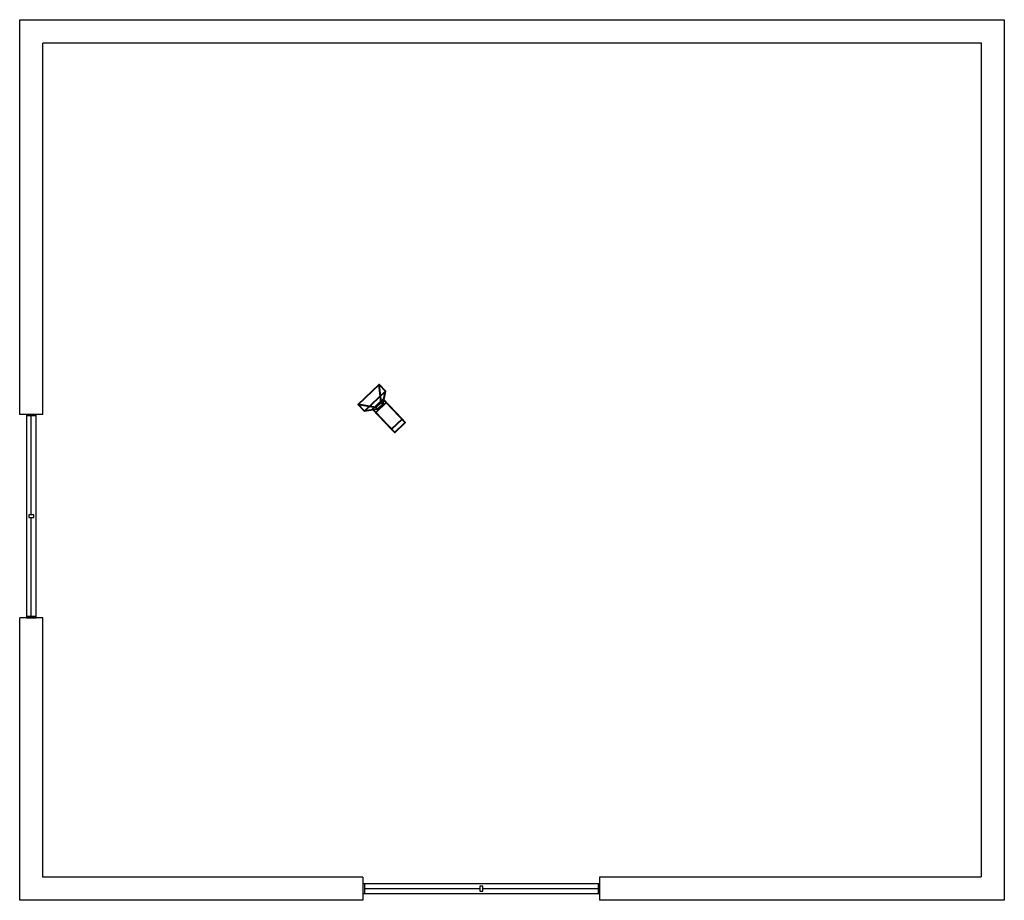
# Model space of a CAD drawing. Header units: metres. Extents: x -6 to 4.2, y -5 to 4.1.
import ezdxf

# ---------------------------------------------------------------- set-up
doc = ezdxf.new("R2010")
doc.units = ezdxf.units.M
doc.header["$MEASUREMENT"] = 0
for name, color, linetype in [('72_EGR_BASE_CAMERA', 7, 'Continuous'), ('72_EGR_INSERT', 7, 'Continuous'), ('72_EGR_ROOM5_D2_WALL', 7, 'Continuous'), ('72_EGR_ROOM5_D2_WALLELEMENT', 7, 'Continuous')]:
    doc.layers.add(name, color=color, linetype=linetype)

# ---------------------------------------------------------------- blocks, each defined once
blk = doc.blocks.new('f4f0b536-35d6-4e71-919c-ed88e65cfc06')
at = {"layer": '72_EGR_ROOM5_D2_WALL'}
for points in [[(-0.12, 0.12, 0), (10.05, 0.12, 0)], [(0.12, -0.12, 0), (9.81, -0.12, 0)]]:
    blk.add_polyline3d(points, dxfattribs=at)
blk = doc.blocks.new('a8b2a597-5260-4050-8f4f-75f6d8341a9d')
at = {"layer": '72_EGR_ROOM5_D2_WALL'}
for points in [[(-0.12, 0.12, 0), (8.97, 0.12, 0)], [(0.12, -0.12, 0), (8.73, -0.12, 0)]]:
    blk.add_polyline3d(points, dxfattribs=at)
blk = doc.blocks.new('6beb59a7-416d-4159-befc-a09c2a90dd41')
at = {"layer": '72_EGR_ROOM5_D2_WALL'}
for points in [[(-0.12, 0.12, 0), (4.06, 0.12, 0)], [(4.06, -0.12, 0), (4.06, 0.12, 0)], [(6.504, -0.12, 0), (6.504, 0.12, 0)], [(6.504, 0.12, 0), (10.05, 0.12, 0)], [(0.12, -0.12, 0), (4.06, -0.12, 0)], [(6.504, -0.12, 0), (9.81, -0.12, 0)]]:
    blk.add_polyline3d(points, dxfattribs=at)
blk = doc.blocks.new('74ea7533-8260-4394-aa73-a323e4ab9d4d')
at = {"layer": '72_EGR_ROOM5_D2_WALL'}
for points in [[(-0.12, 0.12, 0), (2.795, 0.12, 0)], [(2.795, -0.12, 0), (2.795, 0.12, 0)], [(4.896, -0.12, 0), (4.896, 0.12, 0)], [(4.896, 0.12, 0), (8.97, 0.12, 0)], [(0.12, -0.12, 0), (2.795, -0.12, 0)], [(4.896, -0.12, 0), (8.73, -0.12, 0)]]:
    blk.add_polyline3d(points, dxfattribs=at)
blk = doc.blocks.new('507bb752-1977-46e1-81db-391bb8c5463d')
at = {"layer": '72_EGR_ROOM5_D2_WALLELEMENT'}
for points in [[(-1.222, -0.05, 0), (1.222, -0.05, 0), (1.222, 0.05, 0), (-1.222, 0.05, 0)], [(-0.015, -0.025, 0), (0.015, -0.025, 0), (0.015, 0.025, 0), (-0.015, 0.025, 0)]]:
    blk.add_polyline3d(points, close=True, dxfattribs=at)
for points in [[(-1.207, -0.05, 0), (-1.207, 0.05, 0)], [(-1.207, 0, 0), (-0.015, 0, 0)], [(0.015, 0, 0), (1.207, 0, 0)], [(1.207, -0.05, 0), (1.207, 0.05, 0)]]:
    blk.add_polyline3d(points, dxfattribs=at)
blk = doc.blocks.new('f0bd4bbb-fdc0-4541-a33f-4c3b94719fb6')
at = {"layer": '72_EGR_ROOM5_D2_WALLELEMENT'}
blk.add_blockref('507bb752-1977-46e1-81db-391bb8c5463d', (0, 0), dxfattribs=at)
blk = doc.blocks.new('c084eef1-3ef2-44eb-8d30-4eb582d039db')
at = {"layer": '72_EGR_ROOM5_D2_WALLELEMENT'}
for points in [[(-1.051, -0.05, 0), (1.051, -0.05, 0), (1.051, 0.05, 0), (-1.051, 0.05, 0)], [(-0.015, -0.025, 0), (0.015, -0.025, 0), (0.015, 0.025, 0), (-0.015, 0.025, 0)]]:
    blk.add_polyline3d(points, close=True, dxfattribs=at)
for points in [[(-1.036, -0.05, 0), (-1.036, 0.05, 0)], [(-1.036, 0, 0), (-0.015, 0, 0)], [(0.015, 0, 0), (1.036, 0, 0)], [(1.036, -0.05, 0), (1.036, 0.05, 0)]]:
    blk.add_polyline3d(points, dxfattribs=at)
blk = doc.blocks.new('3ef61491-ae55-4872-b020-8517c95dfbd6')
at = {"layer": '72_EGR_ROOM5_D2_WALLELEMENT'}
blk.add_blockref('c084eef1-3ef2-44eb-8d30-4eb582d039db', (0, 0), dxfattribs=at)
blk = doc.blocks.new('X3G_CAMERA_SYMBOL')
at = {"color": 0, "lineweight": -2}
for points in [[(-0.0375, 0.0375, 0), (0.0375, 0.0375, 0), (0.15, 0.15, -0.12), (-0.15, 0.15, -0.12)], [(-0.0375, -0.0375, 0), (-0.0375, 0.0375, 0), (-0.15, 0.15, -0.12), (-0.15, -0.15, -0.12)], [(0.0375, 0.0375, 0), (0.0375, -0.0375, 0), (0.15, -0.15, -0.12), (0.15, 0.15, -0.12)], [(-0.075, 0.075, 0.3), (0.075, 0.075, 0.3), (0.075, 0.075, 0), (-0.075, 0.075, 0)], [(-0.075, -0.075, 0.3), (-0.075, 0.075, 0.3), (-0.075, 0.075, 0), (-0.075, -0.075, 0)], [(0.075, 0.075, 0.3), (0.075, -0.075, 0.3), (0.075, -0.075, 0), (0.075, 0.075, 0)], [(0.0375, -0.0375, 0), (-0.0375, -0.0375, 0), (-0.15, -0.15, -0.12), (0.15, -0.15, -0.12)], [(0.075, -0.075, 0.3), (-0.075, -0.075, 0.3), (-0.075, -0.075, 0), (0.075, -0.075, 0)]]:
    blk.add_polyline3d(points, dxfattribs=at)

msp = doc.modelspace()

# ---------------------------------------------------------------- block references
at = {"layer": '72_EGR_BASE_CAMERA', "color": 195, "lineweight": 40, "true_color": 0x7030a0, "extrusion": (0.657295, -0.685483, -0.313171), "rotation": 1.634652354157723e-12}
msp.add_blockref('X3G_CAMERA_SYMBOL', (-1.568, 0.713, -1.974), dxfattribs=at)
at = {"layer": '72_EGR_INSERT'}
msp.add_blockref('f4f0b536-35d6-4e71-919c-ed88e65cfc06', (-5.87, 3.973), dxfattribs=at)
for name, p, rotation in [('74ea7533-8260-4394-aa73-a323e4ab9d4d', (-5.87, -4.878), 90), ('a8b2a597-5260-4050-8f4f-75f6d8341a9d', (4.06, 3.973), 270), ('3ef61491-ae55-4872-b020-8517c95dfbd6', (-5.87, -1.032), 90), ('6beb59a7-416d-4159-befc-a09c2a90dd41', (4.06, -4.878), 180), ('f0bd4bbb-fdc0-4541-a33f-4c3b94719fb6', (-1.222, -4.878), 180)]:
    msp.add_blockref(name, p, dxfattribs=dict(at, rotation=rotation))

doc.saveas('drawing.dxf')
